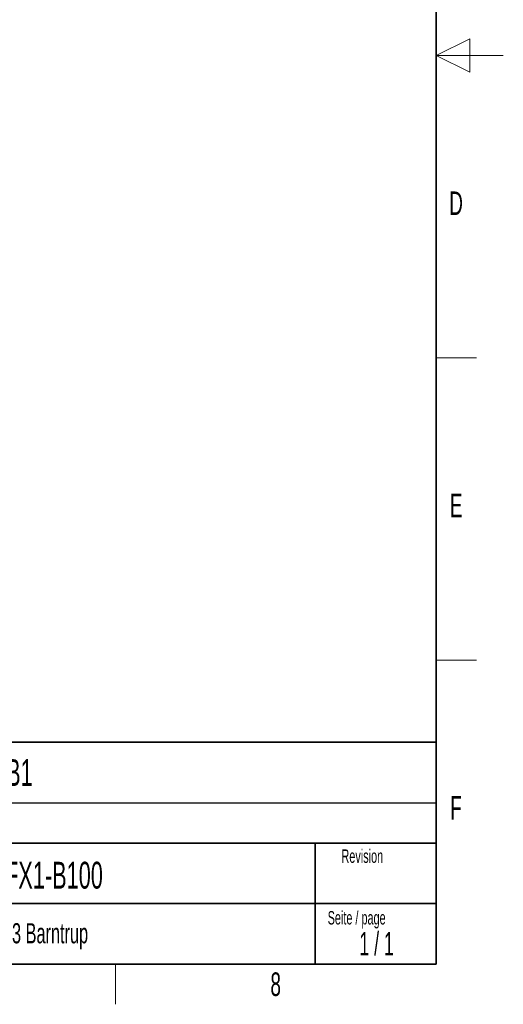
# Model space of a CAD drawing. Header units: millimetres. Extents: x 5 to 418, y 2 to 292.
# Tile 3 of 4: x 346 to 418, y 6 to 153. Entities that reach past the tile are written whole.
import ezdxf

# ---------------------------------------------------------------- set-up
doc = ezdxf.new("R2010")
doc.units = ezdxf.units.MM
doc.layers.add('SLD-0', color=7, linetype='Continuous')
doc.styles.add('SLDTEXTSTYLE0', font='TXT', dxfattribs={"width": 0.605})
doc.styles.add('SLDTEXTSTYLE1', font='TXT', dxfattribs={"width": 0.563})

msp = doc.modelspace()

# ---------------------------------------------------------------- linework, layer by layer
at = {"layer": 'SLD-0', "lineweight": 35}
for p, q in [((408, 12), (408, 282.5)), ((318, 45), (408, 45)), ((408, 45), (408, 12)), ((408, 30), (318, 30)), ((390, 12), (390, 30)), ((318, 21), (390, 21)), ((390, 21), (408, 21)), ((26, 12), (408, 12)), ((408, 12), (318, 12))]:
    msp.add_line(p, q, dxfattribs=at)
at = {"layer": 'SLD-0', "lineweight": 18}
for p, q in [((413, 149.75), (408, 147.25)), ((413, 144.75), (413, 149.75)), ((418, 147.25), (408, 147.25)), ((408, 147.25), (413, 144.75)), ((408, 102.25), (414, 102.25)), ((408, 57.25), (414, 57.25)), ((360.25, 6), (360.25, 12))]:
    msp.add_line(p, q, dxfattribs=at)
at = {"layer": 'SLD-0'}
msp.add_line((318, 36), (408, 36), dxfattribs=at)

# ---------------------------------------------------------------- texts
for s, insert, char_height, attachment_point, style in [('D', (410.9596929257, 127.0010772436), 3.5, 2, 'SLDTEXTSTYLE0'), ('E', (410.9815679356, 82.0010772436), 3.5, 2, 'SLDTEXTSTYLE0'), ('C6 X1-B1', (333.8826865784, 42.5045192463), 4, 1, 'SLDTEXTSTYLE0'), ('F', (410.9536166, 37.0010772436), 3.5, 2, 'SLDTEXTSTYLE0'), ('Revision', (393.8965220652, 29.0591225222), 2, 1, 'SLDTEXTSTYLE0'), ('00C6FX1-B100', (336.0565356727, 27.2215604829), 4, 1, 'SLDTEXTSTYLE0'), ('Seite / page', (391.8390568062, 19.8830679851), 2, 1, 'SLDTEXTSTYLE0'), ('D - 32683 Barntrup', (335.5202035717, 18.0786992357), 3, 1, 'SLDTEXTSTYLE0'), ('1 / 1', (399.1297679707, 16.7706515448), 3.5, 2, 'SLDTEXTSTYLE1'), ('8', (384.1027123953, 10.7429955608), 3.5, 2, 'SLDTEXTSTYLE0')]:
    msp.add_mtext(s, dxfattribs=dict(at, insert=insert, char_height=char_height, attachment_point=attachment_point, style=style))

doc.saveas('drawing.dxf')
